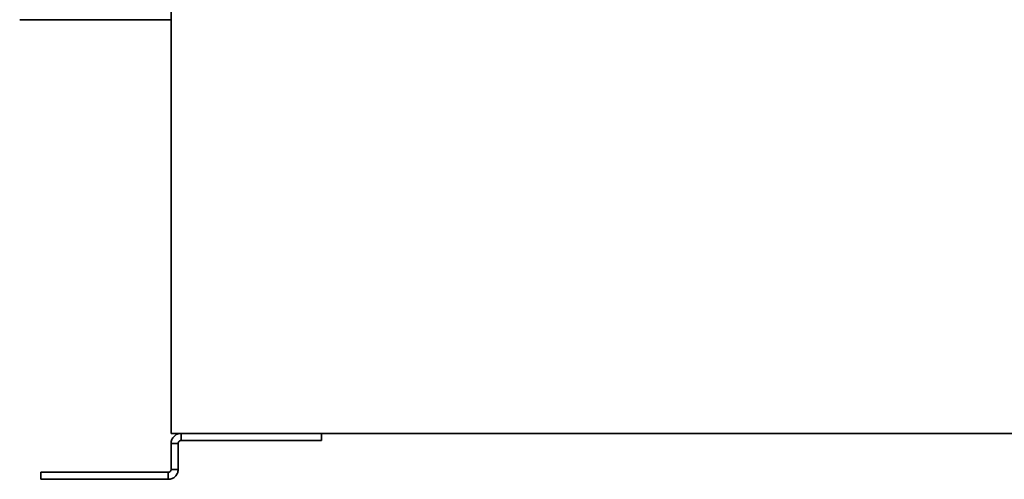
# Model space of a CAD drawing. Header units: millimetres. Extents: x 187 to 653, y 112 to 482.
# Tile 1 of 5: x 187 to 466, y 112 to 241. Entities that reach past the tile are written whole.
import ezdxf

# ---------------------------------------------------------------- set-up
doc = ezdxf.new("R2010")
doc.units = ezdxf.units.MM
doc.header["$LTSCALE"] = 2
doc.layers.add('Krawędzie widoczne(ISO)', color=7, linetype='Continuous', lineweight=35, true_color=0x262659)

msp = doc.modelspace()

# ---------------------------------------------------------------- linework, layer by layer
at = {"layer": 'Krawędzie widoczne(ISO)'}
for p, q in [((230, 460.48), (230, 124.48)), ((230, 241.48), (187.2, 241.48)), ((232, 124.48), (230, 124.48)), ((232, 124.48), (608, 124.48)), ((232.8, 124.48), (232.8, 123.36)), ((232.8, 123.36), (232.8, 122.48)), ((232.8, 122.48), (247.97, 122.48)), ((255.48, 122.48), (247.97, 122.48)), ((255.48, 122.48), (270.78, 122.48)), ((272.53, 122.48), (270.78, 122.48)), ((272.53, 124.48), (272.53, 122.48)), ((230, 121.68), (230, 114.32)), ((231.12, 121.68), (230, 121.68)), ((232, 121.68), (231.12, 121.68)), ((232, 114.32), (232, 121.68)), ((230, 114.32), (230.88, 114.32)), ((230.88, 114.32), (232, 114.32)), ((193.21, 113.52), (194.96, 113.52)), ((193.21, 111.52), (193.21, 113.52)), ((194.96, 111.52), (193.21, 111.52)), ((194.96, 113.52), (216.88, 113.52)), ((194.96, 111.52), (216.88, 111.52)), ((216.88, 113.52), (225.37, 113.52)), ((225.37, 111.52), (216.88, 111.52)), ((225.37, 113.52), (228.2, 113.52)), ((225.37, 111.52), (228.2, 111.52)), ((229.2, 113.52), (228.2, 113.52)), ((228.2, 111.52), (229.2, 111.52)), ((229.2, 112.64), (229.2, 113.52)), ((229.2, 111.52), (229.2, 112.64))]:
    msp.add_line(p, q, dxfattribs=at)
for points, knots in [([(230, 121.68), (230, 122.05), (230.07, 122.41), (230.35, 123.09), (230.56, 123.4), (231.08, 123.92), (231.38, 124.12), (232.06, 124.41), (232.43, 124.48), (232.8, 124.48)], [0, 0, 0, 0, 0.1114459, 0.1114459, 0.2219303, 0.2219303, 0.3324441, 0.3324441, 0.4438708, 0.4438708, 0.4438708, 0.4438708]), ([(232.8, 122.48), (232.79, 122.48), (232.77, 122.48), (232.76, 122.48), (232.74, 122.48), (232.73, 122.48), (232.71, 122.48), (232.7, 122.47), (232.68, 122.47), (232.67, 122.47), (232.66, 122.47), (232.64, 122.46), (232.63, 122.46), (232.61, 122.46), (232.6, 122.45), (232.58, 122.45), (232.57, 122.45), (232.56, 122.44), (232.54, 122.44), (232.53, 122.43), (232.52, 122.43), (232.5, 122.42), (232.5, 122.42), (232.49, 122.42), (232.49, 122.42), (232.48, 122.41), (232.47, 122.41), (232.46, 122.41), (232.45, 122.4), (232.44, 122.39), (232.42, 122.39), (232.41, 122.38), (232.4, 122.37), (232.39, 122.36), (232.37, 122.36), (232.36, 122.35), (232.35, 122.34), (232.34, 122.33), (232.32, 122.32), (232.31, 122.32), (232.3, 122.31), (232.29, 122.3), (232.28, 122.29), (232.27, 122.28), (232.26, 122.27), (232.25, 122.26), (232.24, 122.25), (232.23, 122.25), (232.23, 122.24), (232.22, 122.24), (232.22, 122.23), (232.22, 122.23), (232.21, 122.22), (232.2, 122.21), (232.19, 122.2), (232.18, 122.19), (232.17, 122.17), (232.16, 122.16), (232.15, 122.15), (232.14, 122.14), (232.14, 122.13), (232.13, 122.12), (232.12, 122.1), (232.11, 122.09), (232.11, 122.08), (232.1, 122.07), (232.09, 122.05), (232.09, 122.04), (232.08, 122.03), (232.07, 122.01), (232.07, 122), (232.06, 121.99), (232.06, 121.98), (232.05, 121.97), (232.05, 121.95), (232.04, 121.93), (232.04, 121.92), (232.03, 121.91), (232.03, 121.89), (232.02, 121.88), (232.02, 121.86), (232.02, 121.85), (232.02, 121.84), (232.01, 121.82), (232.01, 121.81), (232.01, 121.79), (232.01, 121.78), (232, 121.77), (232, 121.75), (232, 121.74), (232, 121.72), (232, 121.71), (232, 121.69), (232, 121.68)], [0, 0, 0, 0, 0.0045101, 0.0045101, 0.0045101, 0.0090347, 0.0090347, 0.0090347, 0.0135712, 0.0135712, 0.0135712, 0.0181164, 0.0181164, 0.0181164, 0.0226675, 0.0226675, 0.0226675, 0.0272215, 0.0272215, 0.0272215, 0.0317752, 0.0317752, 0.0317752, 0.0329356, 0.0329356, 0.0329356, 0.0363326, 0.0363326, 0.0363326, 0.0409077, 0.0409077, 0.0409077, 0.0454982, 0.0454982, 0.0454982, 0.0501006, 0.0501006, 0.0501006, 0.0547115, 0.0547115, 0.0547115, 0.0593273, 0.0593273, 0.0593273, 0.0639446, 0.0639446, 0.0639446, 0.0669649, 0.0669649, 0.0669649, 0.0685613, 0.0685613, 0.0685613, 0.0731932, 0.0731932, 0.0731932, 0.0778428, 0.0778428, 0.0778428, 0.0825066, 0.0825066, 0.0825066, 0.0871814, 0.0871814, 0.0871814, 0.0918634, 0.0918634, 0.0918634, 0.0965493, 0.0965493, 0.0965493, 0.100365, 0.100365, 0.100365, 0.105938, 0.105938, 0.105938, 0.1106614, 0.1106614, 0.1106614, 0.115401, 0.115401, 0.115401, 0.1201519, 0.1201519, 0.1201519, 0.1249091, 0.1249091, 0.1249091, 0.1296672, 0.1296672, 0.1296672, 0.1344212, 0.1344212, 0.1344212, 0.1344212]), ([(232, 114.32), (232, 113.94), (231.92, 113.57), (231.64, 112.89), (231.42, 112.58), (230.9, 112.06), (230.59, 111.86), (230.09, 111.66), (229.91, 111.61), (229.56, 111.54), (229.38, 111.52), (229.2, 111.52)], [0, 0, 0, 0, 0.1211213, 0.1211213, 0.2427051, 0.2427051, 0.3638749, 0.3638749, 0.4245444, 0.4245444, 0.4853945, 0.4853945, 0.4853945, 0.4853945]), ([(229.2, 113.52), (229.3, 113.52), (229.4, 113.54), (229.58, 113.61), (229.67, 113.66), (229.82, 113.81), (229.89, 113.89), (229.98, 114.1), (230, 114.21), (230, 114.32)], [-0.238205, -0.238205, -0.238205, -0.238205, -0.1772118, -0.1772118, -0.118791, -0.118791, -0.0580717, -0.0580717, 0, 0, 0, 0])]:
    msp.add_open_spline(points, degree=3, knots=knots, dxfattribs=at)

doc.saveas('drawing.dxf')
